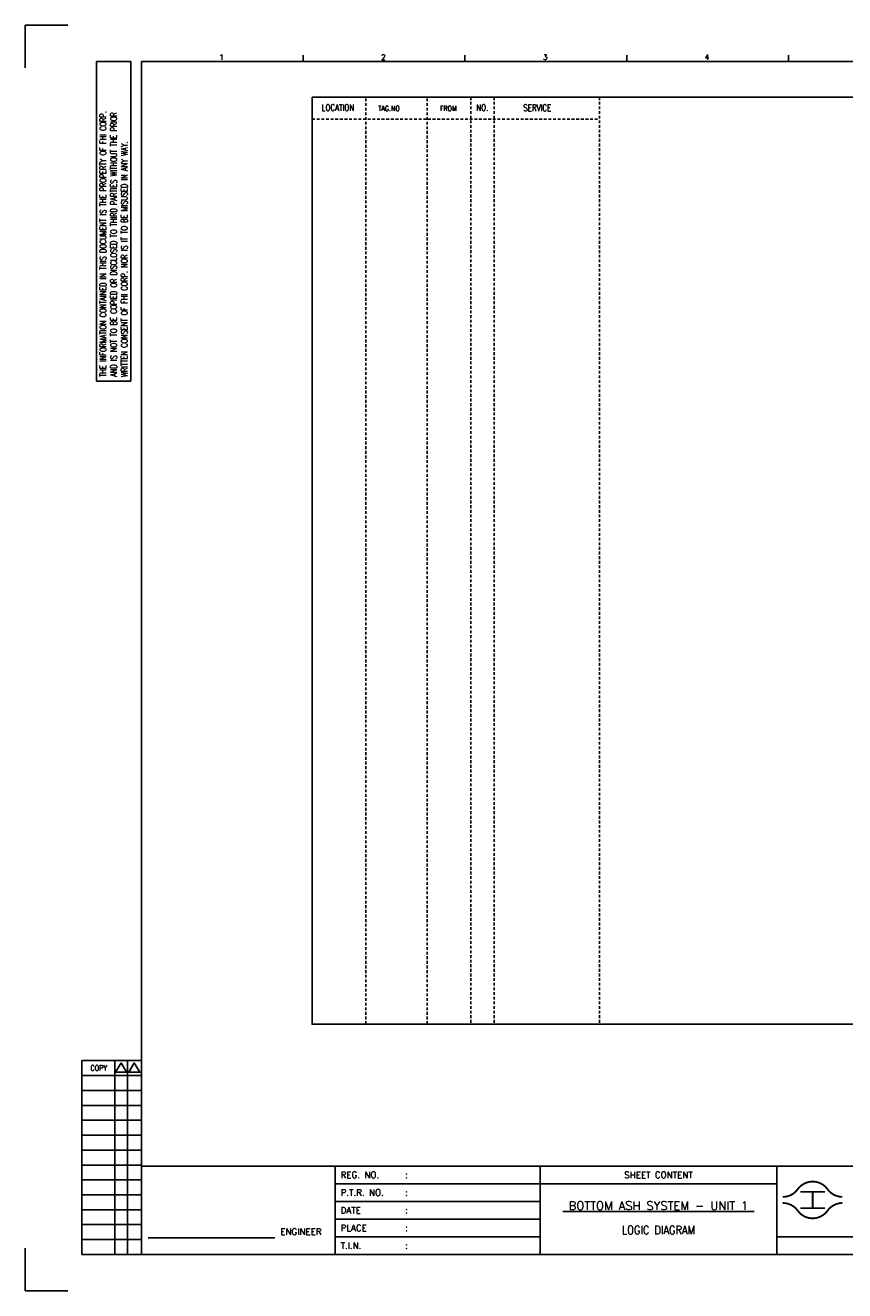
# Model space of a CAD drawing. Extents: x 2737 to 3703, y -611 to 71.
# Tile 1 of 3: x 2737 to 3179, y -611 to 71. Entities that reach past the tile are written whole.
import ezdxf
from ezdxf.enums import TextEntityAlignment as Align

# ---------------------------------------------------------------- set-up
doc = ezdxf.new("R2010")
doc.units = 0
doc.header["$MEASUREMENT"] = 0
doc.linetypes.add('HIDDEN', pattern=[4, 1.5, -1, 1.5])
doc.layers.get('0').update_dxf_attribs({"linetype": 'CONTINUOUS'})
doc.layers.get('DEFPOINTS').update_dxf_attribs({"linetype": 'CONTINUOUS'})
for name, color, linetype in [('CON', 4, 'CONTINUOUS'), ('DIM', 3, 'CONTINUOUS'), ('HID', 2, 'HIDDEN'), ('TEXT', 7, 'CONTINUOUS'), ('圖框CON', 4, 'CONTINUOUS'), ('圖框DIM', 3, 'CONTINUOUS'), ('框線', 6, 'CONTINUOUS')]:
    doc.layers.add(name, color=color, linetype=linetype)
doc.styles.add('DAYUKP', font='complex', dxfattribs={"bigfont": 'DAYUKP.SHX'})
doc.styles.add('E4', font='simplex.shx', dxfattribs={"height": 4})
doc.styles.add('ROMANS', font='romans', dxfattribs={"width": 0.8})

# ---------------------------------------------------------------- blocks, each defined once
blk = doc.blocks.new('Sht_Cont_T3')
at = {"layer": 'TEXT', "color": 3, "linetype": 'Continuous', "style": 'E4'}
for tag, p in [('$SHT_CONT_L1$', (55.63, 24.91)), ('$SHT_CONT_L2$', (55.63, 16.61)), ('$SHT_CONT_L3$', (55.63, 8.3))]:
    blk.add_attdef(tag, text='', height=4, dxfattribs=at).set_placement(p, align=Align.MIDDLE)
blk = doc.blocks.new('1')
at = {"ltscale": 500, "const_width": 0.99}
blk.add_lwpolyline([(1686.83, 57.65, -0.241531), (1678.79, 61.78, 0.512989), (1662.7, 61.78, -0.241531), (1654.66, 57.65, -0.241531)], format="xyb", dxfattribs=at)
at = {"const_width": 0.99}
blk.add_lwpolyline([(1686.83, 54.35, 0.241531), (1678.79, 50.22, -0.512989), (1662.7, 50.22, 0.241531), (1654.66, 54.35, 0.241531)], format="xyb", dxfattribs=at)
at = {"ltscale": 500, "const_width": 0.99}
for points in [[(1664.14, 60.4), (1677.35, 60.4)], [(1670.74, 60.4), (1670.74, 51.6)], [(1664.14, 51.6), (1677.35, 51.6)]]:
    blk.add_lwpolyline(points, dxfattribs=at)
at = {"layer": 'CON'}
for points in [[(1523.67, 26.6), (1523.67, 74.29)], [(1651.45, 26.6), (1651.45, 74.29)]]:
    blk.add_lwpolyline(points, dxfattribs=at)
at = {"layer": 'CON', "ltscale": 500}
for points in [[(1523.67, 64.75), (1413.11, 64.75)], [(1651.45, 64.75), (1523.67, 64.75)], [(1523.67, 55.22), (1413.11, 55.22)], [(1523.67, 45.69), (1413.11, 45.69)], [(1523.67, 36.15), (1413.11, 36.15)]]:
    blk.add_lwpolyline(points, dxfattribs=at)
at = {"layer": 'DEFPOINTS'}
for points in [[(1268.99, 689.33), (1246.02, 689.33), (1246.02, 666.36)], [(1268.99, 7.08), (1246.02, 7.08), (1246.02, 30.05)]]:
    blk.add_lwpolyline(points, dxfattribs=at)
at = {"layer": 'DIM'}
for p, q in [((1276.46, 131.12), (1276.46, 26.6)), ((1276.46, 131.12), (1308.62, 131.12)), ((1294.26, 26.6), (1294.26, 131.12)), ((1301.15, 26.6), (1301.15, 131.12)), ((1276.46, 123.08), (1308.62, 123.08)), ((1276.46, 115.04), (1308.62, 115.04)), ((1276.46, 107), (1308.62, 107)), ((1276.46, 98.96), (1308.62, 98.96)), ((1276.46, 90.92), (1308.62, 90.92)), ((1276.46, 82.88), (1308.62, 82.88)), ((1276.46, 74.84), (1308.62, 74.84)), ((1276.46, 66.8), (1308.62, 66.8)), ((1276.46, 58.76), (1308.62, 58.76)), ((1276.46, 50.72), (1308.62, 50.72)), ((1276.46, 42.68), (1308.62, 42.68)), ((1276.46, 34.64), (1308.62, 34.64)), ((1276.46, 26.6), (1308.62, 26.6))]:
    blk.add_line(p, q, dxfattribs=at)
for points in [[(1297.7, 129.98), (1294.72, 124.81), (1300.69, 124.81)], [(1304.83, 129.98), (1301.84, 124.81), (1307.81, 124.81)]]:
    blk.add_lwpolyline(points, close=True, dxfattribs=at)
at = {"layer": '圖框CON'}
for p, q in [((1284.5, 669.81), (1302.87, 669.81)), ((1284.5, 497.52), (1284.5, 669.81)), ((1302.87, 497.52), (1302.87, 669.81)), ((1395.91, 669.85), (1395.91, 673.29)), ((1483.2, 669.85), (1483.2, 673.29)), ((1570.49, 669.85), (1570.49, 673.29)), ((1657.78, 669.85), (1657.78, 673.29)), ((1284.5, 497.52), (1302.87, 497.52))]:
    blk.add_line(p, q, dxfattribs=at)
for points in [[(1413.11, 26.6), (1413.11, 74.29)], [(1828.89, 36.15), (1802.67, 36.15), (1651.45, 36.15)]]:
    blk.add_lwpolyline(points, dxfattribs=at)
at = {"layer": '圖框DIM'}
blk.add_line((1312.36, 35.55), (1380.65, 35.55), dxfattribs=at)
at = {"layer": '框線'}
for p, q in [((1308.62, 669.81), (1308.62, 26.6)), ((2181.53, 669.81), (1308.62, 669.81)), ((2181.53, 74.29), (1308.62, 74.29)), ((2181.53, 26.6), (1308.62, 26.6))]:
    blk.add_line(p, q, dxfattribs=at)
at = {"style": 'DAYUKP'}
for s, p in [('1', (1350.64, 670.78)), ('2', (1437.93, 670.78)), ('3', (1525.22, 670.78)), ('4', (1612.51, 670.78))]:
    blk.add_text(s, height=2.87, dxfattribs=at).set_placement(p)
at = {"layer": 'DIM', "style": 'ROMANS', "width": 0.75}
for s, p in [('THE INFORMATION CONTAINED IN THIS DOCUMENT IS THE PROPERTY OF FHI CORP.', (1287.94, 499.82)), ('AND IS NOT TO BE COPIED OR DISCLOSED TO THIRD PARTIES WITHOUT THE PRIOR', (1293.68, 499.82)), ('WRITTEN CONSENT OF FHI CORP. NOR IS IT TO BE MISUSED IN ANY WAY.', (1299.43, 499.82))]:
    blk.add_text(s, height=3.4457, rotation=90, dxfattribs=at).set_placement(p, align=Align.MIDDLE_LEFT)
at = {"layer": 'DIM', "style": 'ROMANS', "width": 0.8}
blk.add_text('COPY', height=2.871, dxfattribs=at).set_placement((1285.64, 127.16), align=Align.MIDDLE)
at = {"layer": 'HID', "ltscale": 500, "style": 'ROMANS'}
for s, height, p in [('REG. NO.', 3.446, (1416.1, 69.52)), (':', 3.45, (1450.9, 69.52)), ('P.T.R. NO.', 3.446, (1416.1, 59.99)), (':', 3.45, (1450.9, 59.99)), ('DATE', 3.446, (1416.1, 50.45)), (':', 3.45, (1450.9, 50.45)), ('PLACE', 3.446, (1416.1, 40.92)), (':', 3.45, (1450.9, 40.92)), ('T.I.N.', 3.446, (1416.1, 31.37)), (':', 3.45, (1450.9, 31.39))]:
    blk.add_text(s, height=height, dxfattribs=at).set_placement(p, align=Align.MIDDLE_LEFT)
blk.add_text('SHEET CONTENT', height=3.4457, dxfattribs=at).set_placement((1587.56, 69.52), align=Align.MIDDLE)
at = {"layer": 'HID', "style": 'ROMANS'}
blk.add_text('ENGINEER', height=3.446, dxfattribs=at).set_placement((1394.71, 37.18), align=Align.CENTER)

msp = doc.modelspace()

# ---------------------------------------------------------------- linework, layer by layer
at = {"layer": 'CON'}
msp.add_lwpolyline([(2891.76, 32.45), (3605.76, 32.45), (3605.76, -467.35), (2891.76, -467.35)], close=True, dxfattribs=at)
at = {"layer": 'HID'}
for p, q in [((2920.81, 31.75), (2920.81, -467.35)), ((2953.73, 31.75), (2953.73, -467.35)), ((2977.45, 32.45), (2977.45, -467.37)), ((2989.87, 32.45), (2989.87, -467.37)), ((3046.81, 32.45), (3046.81, -467.35)), ((2891.76, 20.55), (3046.81, 20.55))]:
    msp.add_line(p, q, dxfattribs=at)

# ---------------------------------------------------------------- block references
msp.add_blockref('1', (1491.01, -618.1))
at = {"layer": 'TEXT', "color": 0}
ref = msp.add_blockref('Sht_Cont_T3', (3014.68, -591.5), dxfattribs=dict(at, xscale=1.148576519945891, yscale=1.148576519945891, zscale=1.148576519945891))
ref.add_attrib('$SHT_CONT_L1$', '%%U BOTTOM ASH SYSTEM - UNIT 1 ', dxfattribs={"color": 3, "linetype": 'Continuous', "height": 4.5943, "style": 'E4'}).set_placement((3078.57, -562.89), align=Align.TOP_CENTER)
ref.add_attrib('$SHT_CONT_L3$', 'LOGIC DIAGRAM', dxfattribs={"color": 3, "linetype": 'Continuous', "height": 4.5943, "style": 'E4', "width": 0.85}).set_placement((3078.57, -581.96), align=Align.BOTTOM_CENTER)

# ---------------------------------------------------------------- texts
at = {"layer": 'CON', "style": 'ROMANS', "width": 0.8}
for s, p in [('LOCATION', (2905.68, 26.85)), ('NO.', (2983.57, 26.85)), ('SERVICE', (3013.22, 26.77))]:
    msp.add_text(s, height=3.5, dxfattribs=at).set_placement(p, align=Align.MIDDLE)
for s, p in [('TAG.NO', (2927.41, 24.19)), ('FROM', (2960.67, 24.19))]:
    msp.add_text(s, height=2.8, dxfattribs=at).set_placement(p, align=Align.BOTTOM_LEFT)

doc.saveas('drawing.dxf')
